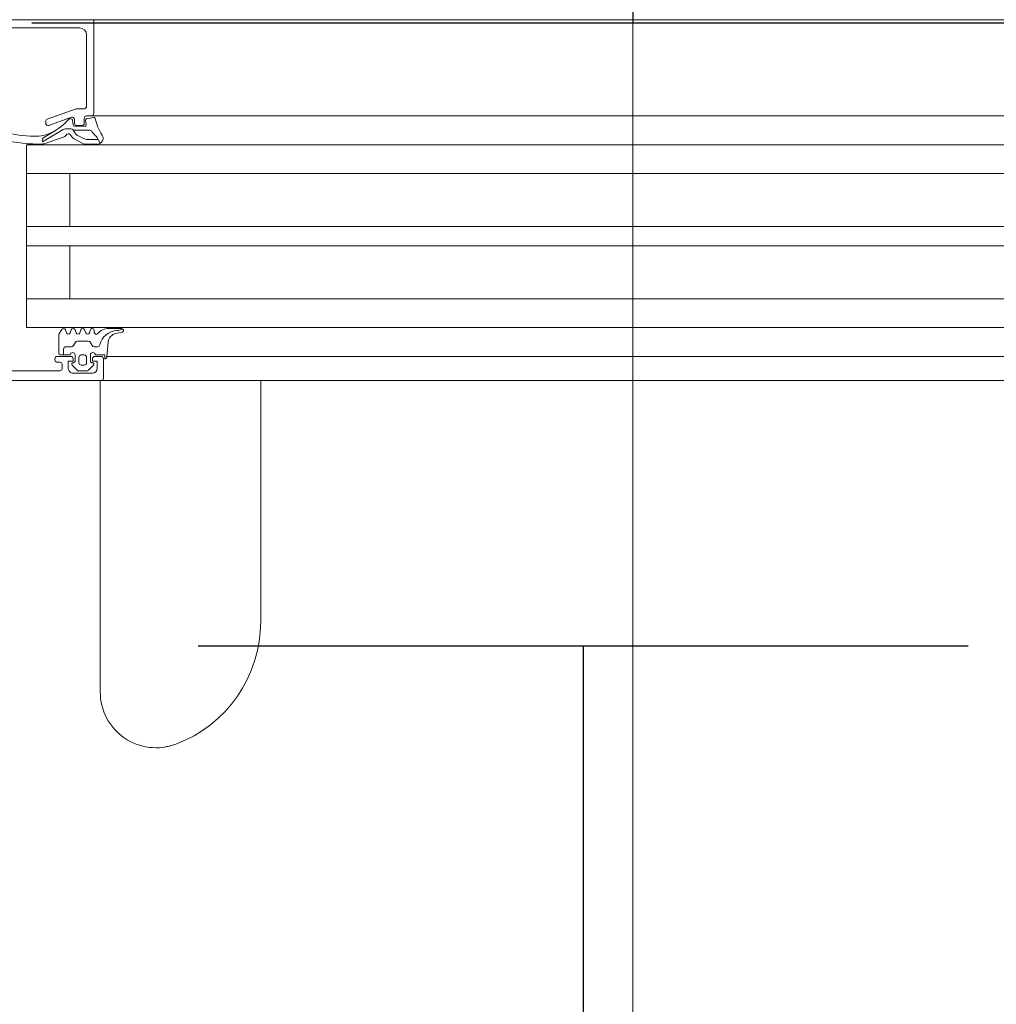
# Model space of a CAD drawing. Header units: centimetres. Extents: x -1631 to 21770, y -8842 to 3590.
# Tile 41 of 142: x 401 to 421, y 1000 to 1020. Entities that reach past the tile are written whole.
import ezdxf

# ---------------------------------------------------------------- set-up
doc = ezdxf.new("R2010")
doc.units = ezdxf.units.CM
doc.linetypes.add('Dash', pattern=[60, 30, -30])
doc.linetypes.add('Długa kreska', pattern=[142.875, 95.25, -47.625])
for name, color, linetype, lineweight in [('A-DETL', 90, 'Continuous', 9), ('A-DETL-GENF', 92, 'Continuous', 9), ('A-DOOR', 31, 'Continuous', 13), ('A-DOOR-IDEN', 31, 'Continuous', 13)]:
    doc.layers.add(name, color=color, linetype=linetype, lineweight=lineweight)

# ---------------------------------------------------------------- blocks, each defined once
blk = doc.blocks.new('Schueco_FWS_ADS-75-SimplySmart_inw_Family-02 - FWS SI insert unit 90-2368450-6_piętro IV __13_80 m_ - stan projektowany')
at = {"layer": 'A-DETL-GENF'}
for p, q in [((74.6, 0.9), (-74.6, 0.9)), ((-54.5, 0.4), (7.65, 0.4)), ((-54.5, -0.2), (7.65, -0.2)), ((-54.5, -0.8), (7.65, -0.8)), ((-54.5, -1.9), (7.65, -1.9)), ((-54.5, -2.3), (7.65, -2.3)), ((-54.5, -3.4), (7.65, -3.4)), ((-54.5, -4), (7.65, -4)), ((7.65, -4.6), (-59.08, -4.6)), ((-75.5, -6.6), (75.5, -6.6))]:
    blk.add_line(p, q, dxfattribs=at)
at = {"layer": 'A-DOOR'}
for p, q in [((11.067, 0.9), (11.067, 7.373)), ((7.733, 5.916), (7.733, 0.9)), ((11.05, 0.9), (5.85, 0.9)), ((11, 0.45), (11, 0.85)), ((11.05, 0.9), (19.65, 0.9)), ((11.209, 0.581), (11.313, 0.685)), ((11.63, 0.75), (11.23, 0.75)), ((11.348, 0.7), (11.512, 0.7)), ((11.547, 0.685), (11.651, 0.581)), ((11.86, 0.65), (11.86, 0.57)), ((13.91, 0.7), (11.91, 0.7)), ((10.903, 0.103), (10.93, 0.41)), ((11.24, 0.53), (11.23, 0.53)), ((11.27, 0.37), (11.27, 0.5)), ((11.35, 0.53), (11.35, 0.42)), ((11.46, 0.58), (11.4, 0.58)), ((11.51, 0.42), (11.51, 0.53)), ((11.59, 0.5), (11.59, 0.37)), ((11.63, 0.53), (11.62, 0.53)), ((11.91, 0.52), (11.96, 0.52)), ((12.01, 0.47), (12.01, 0.45)), ((10.928, 0.4), (5.85, 0.4)), ((11.18, 0.4), (11.05, 0.4)), ((11.4, 0.37), (11.46, 0.37)), ((11.96, 0.4), (11.68, 0.4)), ((11.69, 0.37), (11.9, 0.37)), ((11.828, 0.37), (11.828, 0.25)), ((11.189, 0.2), (11.124, 0.2)), ((11.273, 0.105), (11.232, 0.175)), ((11.54, 0.08), (11.316, 0.08)), ((11.623, 0.175), (11.583, 0.105)), ((11.778, 0.2), (11.667, 0.2)), ((10.626, -0.158), (10.599, -0.172)), ((10.616, -0.101), (10.742, -0.076)), ((10.891, -0.18), (10.624, -0.18)), ((11.19, -0.14), (11.19, -0.1)), ((11.291, -0.09), (11.269, -0.15)), ((11.391, -0.15), (11.369, -0.09)), ((11.491, -0.09), (11.469, -0.15)), ((11.591, -0.15), (11.569, -0.09)), ((11.691, -0.09), (11.669, -0.15)), ((11.791, -0.15), (11.769, -0.09)), ((5.85, -0.8), (12.6, -0.8)), ((5.85, -3.4), (12.6, -3.4)), ((11.14, -4.161), (11.066, -4.031)), ((11.122, -4.015), (11.387, -4.015)), ((11.444, -4.03), (11.611, -4.121)), ((11.82, -4.163), (12.234, -4.021)), ((11.838, -4.315), (12.267, -4.063)), ((11.11, -4.108), (11.334, -4.108)), ((11.416, -4.129), (11.534, -4.193)), ((11.65, -4.155), (11.69, -4.21)), ((12.236, -4.153), (11.997, -4.297)), ((11.359, -4.419), (11.37, -4.509)), ((11.6, -4.385), (11.389, -4.385)), ((11.4, -4.55), (11.4, -4.45)), ((11.45, -4.4), (11.55, -4.4)), ((11.6, -4.45), (11.6, -4.526)), ((11.642, -4.514), (11.629, -4.411)), ((11.667, -4.573), (12.133, -4.403)), ((11.69, -4.329), (11.788, -4.329)), ((12.2, -4.45), (12.2, -4.482)), ((11.25, -4.6), (5.85, -4.6)), ((11.346, -4.542), (11.207, -4.569)), ((11.25, -4.6), (11.35, -4.6)), ((12.167, -4.529), (11.568, -4.747)), ((11.699, -4.54), (11.672, -4.54)), ((11.35, -4.8), (11.35, -6.28)), ((11.551, -4.75), (11.4, -4.75)), ((11.5, -6.43), (13.81, -6.43)), ((11.35, -6.6), (5.85, -6.6))]:
    blk.add_line(p, q, dxfattribs=at)
at = {"layer": 'A-DOOR', "flags": 128}
for points in [[(11.13, 0.65), (11.13, 0.5), (11.23, 0.5), (11.23, 0.45)], [(11.63, 0.45), (11.63, 0.5), (11.73, 0.5), (11.73, 0.65)], [(10.97, 0.45), (10.97, 0.37), (11.17, 0.37)], [(11.93, 0.34), (11.93, -0.06), (11.865, -0.16)], [(5.85, -4), (12.6, -4), (12.6, -0.2), (5.85, -0.2)], [(11.7, -0.8), (11.7, -1.9), (12.6, -1.9), (5.85, -1.9)], [(11.7, -3.4), (11.7, -2.3), (12.6, -2.3), (5.85, -2.3)], [(11.589, -4.241), (11.627, -4.303), (11.291, -4.303)], [(14.05, -6.48), (14.15, -6.48), (14.15, -6.6), (11.2, -6.6), (11.2, -4.65)]]:
    blk.add_lwpolyline(points, dxfattribs=at)
at = {"layer": 'A-DOOR'}
for centre, radius, start, end in [((10.451, 5.916), 2.718, 110.5428, 180), ((9.905, 7.373), 1.162, 360, 110.5428), ((9.905, 7.373), 1.162, 82.9071, 110.5428), ((9.905, 7.373), 1.162, 13.8178, 41.4535), ((11.05, 0.85), 0.05, 90, 180), ((11.23, 0.65), 0.1, 90, 180), ((11.348, 0.65), 0.05, 90, 135.0202), ((11.512, 0.65), 0.05, 44.9723, 90), ((11.63, 0.65), 0.1, 360, 90), ((11.91, 0.65), 0.05, 90, 180), ((10.97, 0.41), 0.04, 90.0001, 179.9994), ((11.05, 0.45), 0.05, 180, 270), ((11.18, 0.45), 0.05, 270, 360), ((11.23, 0.56), 0.03, 135.0034, 269.9945), ((11.24, 0.5), 0.03, 360, 90), ((11.4, 0.53), 0.05, 89.9979, 180.0021), ((11.4, 0.42), 0.05, 179.9989, 270.0011), ((11.46, 0.53), 0.05, 359.9979, 90.0021), ((11.46, 0.42), 0.05, 269.9989, 0.0011), ((11.62, 0.5), 0.03, 90, 180), ((11.63, 0.56), 0.03, 269.9999, 45.0019), ((11.68, 0.45), 0.05, 180, 270), ((11.91, 0.57), 0.05, 180, 270), ((11.96, 0.47), 0.05, 360, 90), ((11.96, 0.45), 0.05, 270, 360), ((11.22, 0.37), 0.05, 180, 360), ((11.64, 0.37), 0.05, 179.9994, 359.9994), ((11.778, 0.25), 0.05, 270, 360), ((11.9, 0.34), 0.03, 0, 90), ((10.703, 0.244), 0.381, 271.8995, 347.3401), ((10.704, 0.12), 0.2, 281.0025, 354.9918), ((11.124, 0.15), 0.05, 90, 167.8734), ((11.189, 0.15), 0.05, 30, 90), ((11.316, 0.13), 0.05, 210, 270), ((11.54, 0.13), 0.05, 270, 330), ((11.667, 0.15), 0.05, 90, 150), ((10.623, -0.14), 0.04, 101.0106, 270.0809), ((10.749, -0.478), 0.343, 95.6011, 111.0537), ((10.891, 0.12), 0.3, 269.9987, 319.6802), ((11.15, -0.1), 0.04, 360, 139.6792), ((11.23, -0.14), 0.04, 179.9998, 345.0003), ((11.33, -0.1), 0.04, 15.0002, 164.9998), ((11.43, -0.14), 0.04, 194.9996, 345.0004), ((11.53, -0.1), 0.04, 15.0002, 164.9998), ((11.63, -0.14), 0.04, 194.9996, 345.0004), ((11.73, -0.1), 0.04, 15.0002, 164.9998), ((11.83, -0.14), 0.04, 194.9995, 330.0003), ((11.127, -4.135), 0.12, 91.9923, 214.051), ((11.387, -4.135), 0.12, 61.3666, 90.0039), ((12.26, -4.097), 0.08, 92.1106, 109.0101), ((12.197, -4.089), 0.075, 301.1063, 20.0149), ((12.367, -7.009), 2.994, 75.7723, 92.1183), ((10.24, -4.734), 0.95, 11.4268, 34.051), ((11.175, -4.141), 0.04, 209.6254, 225.0361), ((9.863, -5.398), 1.777, 39.1355, 43.7266), ((11.291, -4.243), 0.06, 213.3021, 270), ((11.334, -4.278), 0.17, 61.4634, 90.0728), ((11.453, -4.342), 0.17, 36.4634, 61.4634), ((11.553, -4.226), 0.12, 36.3666, 61.3666), ((11.684, -4.253), 0.0764, 209.9329, 274.2645), ((11.731, -4.18), 0.05, 216.3666, 333.0444), ((12.591, -5.282), 1.15, 117.1697, 139.1518), ((11.846, -4.239), 0.08, 109.0101, 153.0444), ((12.422, -4.975), 0.8, 88.4714, 116.3861), ((12.368, -7.009), 2.834, 75.7856, 88.4777), ((11.389, -4.415), 0.03, 90, 187.2077), ((11.45, -4.45), 0.05, 90, 180), ((11.55, -4.45), 0.05, 0, 90), ((11.6, -4.415), 0.03, 7.0564, 90), ((11.788, -4.229), 0.1, 270, 300.3836), ((12.15, -4.45), 0.05, 0, 110), ((12.15, -4.482), 0.05, 290, 360), ((11.201, -4.54), 0.03, 191.4268, 282.3565), ((11.25, -4.65), 0.05, 90, 180), ((11.341, -4.513), 0.03, 280.9941, 8.118), ((11.35, -4.55), 0.05, 270, 0), ((11.65, -4.526), 0.05, 180, 290), ((11.672, -4.51), 0.03, 187.0564, 270), ((11.699, -4.51), 0.03, 270, 319.1518), ((11.4, -4.8), 0.05, 90, 180), ((11.551, -4.7), 0.05, 270, 290), ((11.5, -6.28), 0.15, 180, 270)]:
    blk.add_arc(centre, radius, start, end, dxfattribs=at)
blk = doc.blocks.new('etykieta drzwi wymiar i kategoria - Aluprof Curtain Door - etykieta drzwi 1S góra-2374516-6_piętro IV __13_80 m_ - stan projektowany')
at = {"layer": 'A-DOOR-IDEN'}
blk.add_line((0, 0), (0, -0.59844), dxfattribs=at)

msp = doc.modelspace()

# ---------------------------------------------------------------- linework, layer by layer
at = {"layer": 'A-DETL', "linetype": 'Dash', "lineweight": 25}
for p, q in [((423.389, 1019.9), (401.389, 1019.9)), ((420.842, 1006.951), (404.842, 1006.951))]:
    msp.add_line(p, q, dxfattribs=at)
at = {"layer": 'A-DETL', "linetype": 'Długa kreska', "lineweight": 70}
msp.add_line((1235.377, 1005.826), (294.377, 1005.826), dxfattribs=at)
at = {"layer": 'A-DETL', "linetype": 'Dash', "lineweight": 25}
for points, knots in [([(-555.623, 1472.575), (-478.908, 1472.575), (-450.623, 1472.575), (-439.123, 1472.575), (-439.123, 1461.075), (-439.123, 1432.79), (-439.123, 1329.11), (-439.123, 1326.281), (-439.123, 1289.326), (-402.167, 1289.326), (-399.339, 1289.326), (54.377, 1289.326), (347.204, 1289.326), (391.666, 1289.326), (413.877, 1267.114), (413.877, 1211.148), (413.877, 1019.9)], [0, 0, 0, 0, 1.274059, 1.834911, 2.395763, 3.964714, 5.438832, 7.007784, 7.847024, 8.686264, 14.083246, 22.278473, 30.929004, 34.961158, 36.402966, 39.45005, 39.45005, 39.45005, 39.45005]), ([(412.842, 1006.951), (412.842, 497.964), (412.842, 435.326), (370.988, 410.917), (291.377, 409.326)], [0, 0, 0, 0, 6.781245, 8.866954, 8.866954, 8.866954, 8.866954])]:
    msp.add_open_spline(points, degree=3, knots=knots, dxfattribs=at)

# ---------------------------------------------------------------- block references
at = {"layer": 'A-DOOR', "rotation": 180}
msp.add_blockref('Schueco_FWS_ADS-75-SimplySmart_inw_Family-02 - FWS SI insert unit 90-2368450-6_piętro IV __13_80 m_ - stan projektowany', (413.877, 1013.376), dxfattribs=at)
at = {"layer": 'A-DOOR-IDEN', "xscale": 99.99999999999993, "yscale": 99.99999999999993, "zscale": 99.99999999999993}
msp.add_blockref('etykieta drzwi wymiar i kategoria - Aluprof Curtain Door - etykieta drzwi 1S góra-2374516-6_piętro IV __13_80 m_ - stan projektowany', (413.877, 1051.568), dxfattribs=at)

doc.saveas('drawing.dxf')
